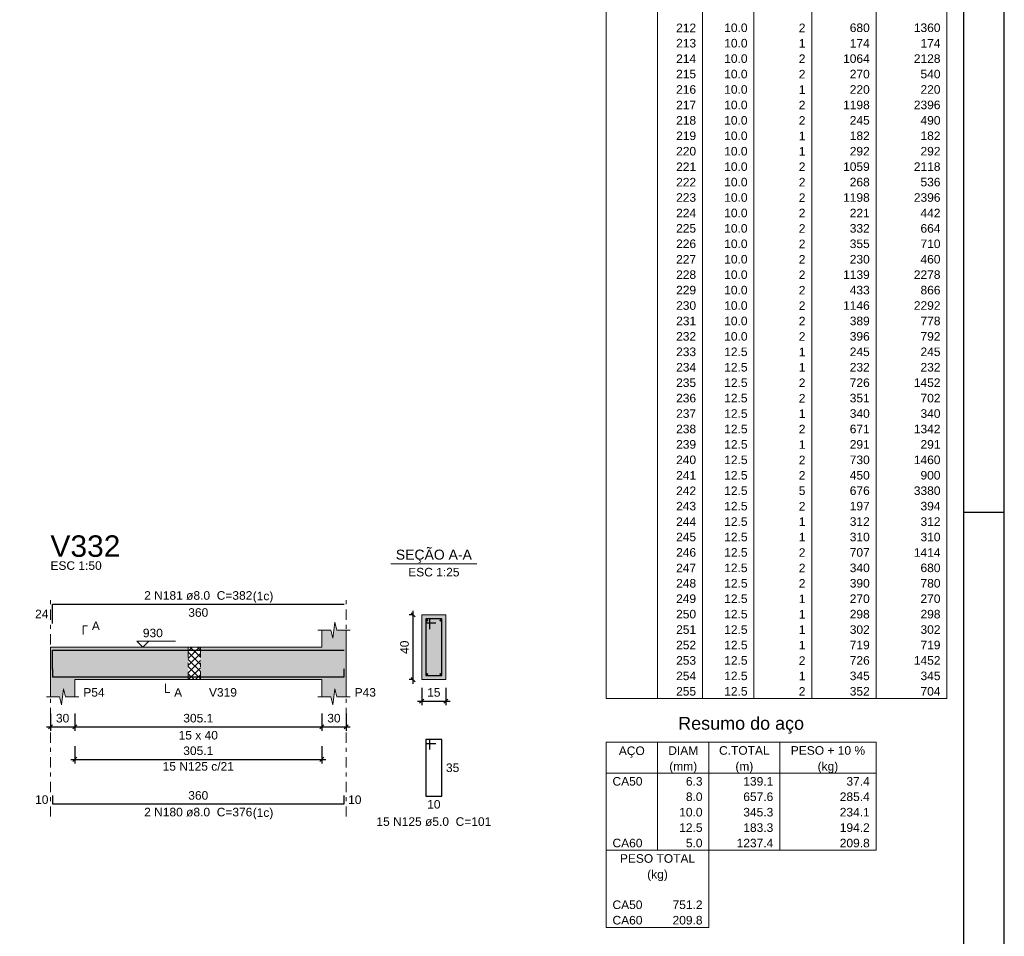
# Model space of a CAD drawing. Header units: millimetres. Extents: x 0 to 119, y 0 to 84.
# Tile 24 of 30: x 95 to 119, y 19 to 42. Entities that reach past the tile are written whole.
import ezdxf

# ---------------------------------------------------------------- set-up
doc = ezdxf.new("R2010")
doc.units = ezdxf.units.MM
doc.header["$MEASUREMENT"] = 0
doc.linetypes.add('DASHDOT', pattern=[2.54, 1.27, -0.635, 0, -0.635])
doc.linetypes.add('NULL', pattern=[0])
doc.layers.get('0').update_dxf_attribs({"lineweight": 18})
for name, color, linetype, lineweight in [('Descrição da armadura', 7, 'Continuous', 0), ('DT-Barras na forma', 2, 'Continuous', 30), ('DT-Barras no corte', 5, 'Continuous', 5), ('DT-Barras rebatidas', 2, 'Continuous', 30), ('DT-Cotas', 9, 'Continuous', 5), ('DT-Forma', 5, 'Continuous', 5), ('DT-Hachura forma vigas', 254, 'Continuous', 5), ('DT-Hachura intersecção vigas', 9, 'Continuous', 5), ('DT-Hachura seção vigas', 254, 'Continuous', 5), ('DT-Pontilhado', 9, 'DASHDOT', 5), ('DT-Relação do aço', 9, 'Continuous', 5), ('DT-Textos', 7, 'Continuous', 5), ('DT-Título', 3, 'Continuous', 20), ('Textos armaduras', 7, 'Continuous', 0)]:
    doc.layers.add(name, color=color, linetype=linetype, lineweight=lineweight)
doc.layers.add('SEDUC_MARF', color=1, linetype='Continuous')
doc.layers.add('SEDUC_MARGG', color=7, linetype='Continuous')
doc.styles.add('Arial', font='txt')
doc.dimstyles.new('UM_25.000000', dxfattribs={"dimtxt": 0.18, "dimasz": 0.1, "dimexe": 0.1, "dimexo": 0.2, "dimgap": 0, "dimtad": 1, "dimtih": 1, "dimtoh": 1, "dimdec": 1, "dimlfac": 25, "dimzin": 0, "dimdsep": 46, "dimtxsty": 'Standard', "dimcen": 0.09, "dimdle": 0.1, "dimadec": 1, "dimazin": 2, "dimtfac": 1, "dimtdec": 4, "dimtofl": 0, "dimtmove": 0, "dimatfit": 3, "dimfxl": 1, "dimtolj": 1, "dimarcsym": 0})
doc.dimstyles.new('UM_50.000000', dxfattribs={"dimtxt": 0.18, "dimasz": 0.1, "dimexe": 0.1, "dimexo": 0.2, "dimgap": 0, "dimtad": 1, "dimtih": 1, "dimtoh": 1, "dimdec": 1, "dimlfac": 50, "dimzin": 0, "dimdsep": 46, "dimtxsty": 'Standard', "dimcen": 0.09, "dimdle": 0.1, "dimadec": 1, "dimazin": 2, "dimtfac": 1, "dimtdec": 4, "dimtofl": 0, "dimtmove": 0, "dimatfit": 3, "dimfxl": 1, "dimtolj": 1, "dimarcsym": 0})

# ---------------------------------------------------------------- blocks, each defined once
blk = doc.blocks.new('_Oblique')
at = {"color": 0, "linetype": 'ByBlock', "lineweight": -2}
blk.add_line((-0.5, -0.5), (0.5, 0.5), dxfattribs=at)
blk = doc.blocks.new('*D288')
at = {"layer": 'Defpoints', "color": 0}
for p in [(95.34, 24.928), (95.94, 24.928), (95.94, 24.398)]:
    blk.add_point(p, dxfattribs=at)
at = {"layer": 'DT-Cotas', "color": 0, "lineweight": -2}
for p, q in [((95.34, 24.728), (95.34, 24.298)), ((95.94, 24.728), (95.94, 24.298)), ((95.24, 24.398), (96.04, 24.398))]:
    blk.add_line(p, q, dxfattribs=at)
at = {"layer": 'DT-Cotas', "color": 0, "lineweight": -2, "xscale": 0.1, "yscale": 0.1, "zscale": 0.1, "rotation": 180}
blk.add_blockref('_Oblique', (95.34, 24.398), dxfattribs=at)
at = {"layer": 'DT-Cotas', "color": 0, "lineweight": -2, "xscale": 0.1, "yscale": 0.1, "zscale": 0.1}
blk.add_blockref('_Oblique', (95.94, 24.398), dxfattribs=at)
at = {"layer": 'DT-Cotas', "color": 7, "insert": (95.64, 24.61), "char_height": 0.2118, "attachment_point": 5, "rotation": 0.0057, "style": 'Arial'}
blk.add_mtext('\\A1;30', dxfattribs=at)
blk = doc.blocks.new('*D289')
at = {"layer": 'Defpoints', "color": 0}
for p in [(95.94, 24.928), (102.042, 24.928), (102.042, 24.398)]:
    blk.add_point(p, dxfattribs=at)
at = {"layer": 'DT-Cotas', "color": 0, "lineweight": -2}
for p, q in [((95.94, 24.728), (95.94, 24.298)), ((102.042, 24.728), (102.042, 24.298)), ((95.84, 24.398), (102.142, 24.398))]:
    blk.add_line(p, q, dxfattribs=at)
at = {"layer": 'DT-Cotas', "color": 0, "lineweight": -2, "xscale": 0.1, "yscale": 0.1, "zscale": 0.1, "rotation": 180}
blk.add_blockref('_Oblique', (95.94, 24.398), dxfattribs=at)
at = {"layer": 'DT-Cotas', "color": 0, "lineweight": -2, "xscale": 0.1, "yscale": 0.1, "zscale": 0.1}
blk.add_blockref('_Oblique', (102.042, 24.398), dxfattribs=at)
at = {"layer": 'DT-Cotas', "color": 7, "insert": (98.991, 24.61), "char_height": 0.2118, "attachment_point": 5, "rotation": 0.0057, "style": 'Arial'}
blk.add_mtext('\\A1;305.1', dxfattribs=at)
blk = doc.blocks.new('*D290')
at = {"layer": 'Defpoints', "color": 0}
for p in [(102.042, 24.928), (102.642, 24.928), (102.642, 24.398)]:
    blk.add_point(p, dxfattribs=at)
at = {"layer": 'DT-Cotas', "color": 0, "lineweight": -2}
for p, q in [((102.042, 24.728), (102.042, 24.298)), ((102.642, 24.728), (102.642, 24.298)), ((101.942, 24.398), (102.742, 24.398))]:
    blk.add_line(p, q, dxfattribs=at)
at = {"layer": 'DT-Cotas', "color": 0, "lineweight": -2, "xscale": 0.1, "yscale": 0.1, "zscale": 0.1, "rotation": 180}
blk.add_blockref('_Oblique', (102.042, 24.398), dxfattribs=at)
at = {"layer": 'DT-Cotas', "color": 0, "lineweight": -2, "xscale": 0.1, "yscale": 0.1, "zscale": 0.1}
blk.add_blockref('_Oblique', (102.642, 24.398), dxfattribs=at)
at = {"layer": 'DT-Cotas', "color": 7, "insert": (102.342, 24.61), "char_height": 0.2118, "attachment_point": 5, "rotation": 0.0057, "style": 'Arial'}
blk.add_mtext('\\A1;30', dxfattribs=at)
blk = doc.blocks.new('*D291')
at = {"layer": 'Defpoints', "color": 0}
for p in [(104.298, 27.163), (104.509, 27.163), (104.509, 25.563)]:
    blk.add_point(p, dxfattribs=at)
at = {"layer": 'DT-Cotas', "color": 0, "lineweight": -2}
for p, q in [((104.298, 25.463), (104.298, 27.263)), ((104.309, 27.163), (104.198, 27.163)), ((104.309, 25.563), (104.198, 25.563))]:
    blk.add_line(p, q, dxfattribs=at)
at = {"layer": 'DT-Cotas', "color": 0, "lineweight": -2, "xscale": 0.1, "yscale": 0.1, "zscale": 0.1}
for p, rotation in [((104.298, 27.163), 90), ((104.298, 25.563), 270)]:
    blk.add_blockref('_Oblique', p, dxfattribs=dict(at, rotation=rotation))
at = {"layer": 'DT-Cotas', "color": 7, "insert": (104.086, 26.363), "char_height": 0.2118, "attachment_point": 5, "rotation": 90, "style": 'Arial'}
blk.add_mtext('\\A1;40', dxfattribs=at)
blk = doc.blocks.new('*D292')
at = {"layer": 'Defpoints', "color": 0}
for p in [(104.509, 25.563), (105.109, 25.563), (105.109, 25.034)]:
    blk.add_point(p, dxfattribs=at)
at = {"layer": 'DT-Cotas', "color": 0, "lineweight": -2}
for p, q in [((104.509, 25.363), (104.509, 24.934)), ((105.109, 25.363), (105.109, 24.934)), ((104.409, 25.034), (105.209, 25.034))]:
    blk.add_line(p, q, dxfattribs=at)
at = {"layer": 'DT-Cotas', "color": 0, "lineweight": -2, "xscale": 0.1, "yscale": 0.1, "zscale": 0.1, "rotation": 180}
blk.add_blockref('_Oblique', (104.509, 25.034), dxfattribs=at)
at = {"layer": 'DT-Cotas', "color": 0, "lineweight": -2, "xscale": 0.1, "yscale": 0.1, "zscale": 0.1}
blk.add_blockref('_Oblique', (105.109, 25.034), dxfattribs=at)
at = {"layer": 'DT-Cotas', "color": 7, "insert": (104.809, 25.246), "char_height": 0.2118, "attachment_point": 5, "style": 'Arial'}
blk.add_mtext('\\A1;15', dxfattribs=at)
blk = doc.blocks.new('*D293')
at = {"layer": 'Defpoints', "color": 0}
for p in [(95.94, 24.123), (102.042, 24.123), (102.042, 23.594)]:
    blk.add_point(p, dxfattribs=at)
at = {"layer": 'DT-Cotas', "color": 0, "lineweight": -2}
for p, q in [((95.94, 23.923), (95.94, 23.494)), ((102.042, 23.923), (102.042, 23.494)), ((95.84, 23.594), (102.142, 23.594))]:
    blk.add_line(p, q, dxfattribs=at)
at = {"layer": 'DT-Cotas', "color": 0, "lineweight": -2, "xscale": 0.1, "yscale": 0.1, "zscale": 0.1, "rotation": 180}
blk.add_blockref('_Oblique', (95.94, 23.594), dxfattribs=at)
at = {"layer": 'DT-Cotas', "color": 0, "lineweight": -2, "xscale": 0.1, "yscale": 0.1, "zscale": 0.1}
blk.add_blockref('_Oblique', (102.042, 23.594), dxfattribs=at)
at = {"layer": 'DT-Cotas', "color": 7, "insert": (98.991, 23.805), "char_height": 0.2118, "attachment_point": 5, "rotation": 0.0057, "style": 'Arial'}
blk.add_mtext('\\A1;305.1', dxfattribs=at)

msp = doc.modelspace()

# ---------------------------------------------------------------- hatches: boundary and pattern name
at = {"layer": 'DT-Hachura forma vigas', "linetype": 'Continuous'}
for points in [[(102.6419, 25.1396), (102.6419, 25.5632), (102.6419, 26.3632), (102.6419, 26.7868), (102.4169, 26.7868), (102.3669, 26.9868), (102.3169, 26.5868), (102.2669, 26.7868), (102.0419, 26.7868), (102.0419, 26.3632), (99.0431, 26.3632), (99.0431, 25.5632), (102.0419, 25.5632), (102.0419, 25.1396), (102.2669, 25.1396), (102.3169, 24.9396), (102.3669, 25.3396), (102.4169, 25.1396), (102.6419, 25.1396)], [(95.9397, 25.5632), (98.7431, 25.5632), (98.7431, 26.3632), (95.9397, 26.3632), (95.3397, 26.3632), (95.3397, 25.5632), (95.3397, 25.1396), (95.5647, 25.1396), (95.6147, 24.9396), (95.6647, 25.3396), (95.7147, 25.1396), (95.9397, 25.1396), (95.9397, 25.5632)]]:
    msp.add_hatch(color=254, dxfattribs=at).paths.add_polyline_path(points)
at = {"layer": 'DT-Hachura intersecção vigas', "linetype": 'Continuous'}
h = msp.add_hatch(dxfattribs=at)
h.set_pattern_fill('ANSI37', color=9, style=0)
h.paths.add_polyline_path([(98.7431, 25.5632), (99.0431, 25.5632), (99.0431, 26.3632), (98.7431, 26.3632), (98.7431, 25.5632)])
at = {"layer": 'DT-Hachura seção vigas', "linetype": 'Continuous'}
msp.add_hatch(color=254, dxfattribs=at).paths.add_polyline_path([(104.5095, 25.5632), (104.5095, 25.5632), (105.1095, 25.5632), (105.1095, 27.1632), (104.5095, 27.1632), (104.5095, 25.5632)])

# ---------------------------------------------------------------- linework, layer by layer
at = {"layer": 'DT-Barras na forma'}
for p, q in [((104.7095, 27.0632), (104.6095, 27.0632)), ((104.6095, 27.0632), (104.6095, 25.6632)), ((105.0095, 27.0632), (104.6095, 27.0632)), ((104.6095, 27.0632), (104.6095, 26.9632)), ((104.7095, 26.8132), (104.7095, 27.0632)), ((105.0095, 25.6632), (105.0095, 27.0632)), ((104.6095, 26.9632), (104.8595, 26.9632)), ((104.6095, 25.6632), (105.0095, 25.6632))]:
    msp.add_line(p, q, dxfattribs=at)
for points in [[(95.3897, 25.8174), (95.3897, 26.2952), (102.5919, 26.2952)], [(95.3897, 25.8312), (95.3897, 25.6312), (102.5919, 25.6312), (102.5919, 25.8312)]]:
    msp.add_lwpolyline(points, dxfattribs=at)
at = {"layer": 'DT-Barras no corte'}
for centre in [(104.6455, 27.0272), (104.9735, 27.0272), (104.6455, 25.6992), (104.9735, 25.6992)]:
    msp.add_circle(centre, 0.016, dxfattribs=at)
at = {"layer": 'DT-Barras rebatidas'}
for points in [[(95.3897, 26.947), (95.3897, 27.4248), (102.5919, 27.4248)], [(104.7095, 23.8365), (104.7095, 24.0865), (104.6095, 24.0865), (104.6095, 22.6865), (105.0095, 22.6865), (105.0095, 24.0865), (104.6095, 24.0865), (104.6095, 23.9865), (104.8595, 23.9865)], [(95.3897, 22.6966), (95.3897, 22.4966), (102.5919, 22.4966), (102.5919, 22.6966)]]:
    msp.add_lwpolyline(points, dxfattribs=at)
at = {"layer": 'DT-Forma'}
for p, q in [((105.1095, 27.1632), (104.5095, 27.1632)), ((104.5095, 27.1632), (104.5095, 25.5632)), ((105.1095, 25.5632), (105.1095, 27.1632)), ((101.9419, 26.7868), (102.2669, 26.7868)), ((102.0419, 26.3632), (102.0419, 26.7868)), ((102.2669, 26.7868), (102.3169, 26.5868)), ((102.3169, 26.5868), (102.3669, 26.9868)), ((102.3669, 26.9868), (102.4169, 26.7868)), ((102.4169, 26.7868), (102.7419, 26.7868)), ((102.6419, 26.7868), (102.6419, 26.3632)), ((95.3397, 26.3632), (95.9397, 26.3632)), ((95.9397, 26.3632), (98.7431, 26.3632)), ((98.7431, 26.3632), (99.0431, 26.3632)), ((99.0431, 26.3632), (102.0419, 26.3632)), ((95.3397, 25.5632), (95.3397, 25.1396)), ((95.9397, 25.1396), (95.9397, 25.5632)), ((95.9397, 25.5632), (98.7431, 25.5632)), ((98.7431, 25.5632), (99.0431, 25.5632)), ((99.0431, 25.5632), (102.0419, 25.5632)), ((102.0419, 25.5632), (102.0419, 25.1396)), ((102.6419, 25.1396), (102.6419, 25.5632)), ((104.5095, 25.5632), (105.1095, 25.5632)), ((95.6147, 24.9396), (95.6647, 25.3396)), ((95.6647, 25.3396), (95.7147, 25.1396)), ((102.3169, 24.9396), (102.3669, 25.3396)), ((102.3669, 25.3396), (102.4169, 25.1396)), ((95.2397, 25.1396), (95.5647, 25.1396)), ((95.5647, 25.1396), (95.6147, 24.9396)), ((95.7147, 25.1396), (96.0397, 25.1396)), ((101.9419, 25.1396), (102.2669, 25.1396)), ((102.2669, 25.1396), (102.3169, 24.9396)), ((102.4169, 25.1396), (102.7419, 25.1396))]:
    msp.add_line(p, q, dxfattribs=at)
at = {"layer": 'DT-Forma', "linetype": 'Continuous'}
for p, q in [((95.3397, 25.5632), (95.3397, 26.3632)), ((102.6419, 26.3632), (102.6419, 25.5632))]:
    msp.add_line(p, q, dxfattribs=at)
at = {"layer": 'DT-Pontilhado', "ltscale": 0.2}
for p, q in [((95.3397, 22.1789), (95.3397, 27.6366)), ((102.6419, 22.1789), (102.6419, 27.6366)), ((98.7431, 26.3632), (98.7431, 25.5632)), ((99.0431, 26.3632), (99.0431, 25.5632))]:
    msp.add_line(p, q, dxfattribs=at)
at = {"layer": 'DT-Relação do aço', "linetype": 'Continuous'}
for p, q in [((109.0634, 75.0387), (109.0634, 25.0963)), ((110.3342, 75.0387), (110.3342, 25.0963)), ((111.4462, 75.0387), (111.4462, 25.0963)), ((112.7169, 75.0387), (112.7169, 25.0963)), ((114.1466, 75.0387), (114.1466, 25.0963)), ((115.7351, 75.0387), (115.7351, 25.0963)), ((117.4825, 75.0387), (117.4825, 25.0963)), ((109.0634, 25.0963), (117.4825, 25.0963)), ((109.0634, 24.0161), (115.7351, 24.0161)), ((109.0634, 24.0161), (109.0634, 23.2536)), ((110.3342, 24.0161), (110.3342, 23.2536)), ((111.605, 24.0161), (111.605, 23.2536)), ((113.3524, 24.0161), (113.3524, 23.2536)), ((115.7351, 24.0161), (115.7351, 23.2536)), ((109.0634, 23.2536), (115.7351, 23.2536)), ((109.0634, 23.2536), (109.0634, 21.3474)), ((110.3342, 23.2536), (110.3342, 21.3474)), ((111.605, 23.2536), (111.605, 21.3474)), ((113.3524, 23.2536), (113.3524, 21.3474)), ((115.7351, 23.2536), (115.7351, 21.3474)), ((109.0634, 21.3474), (115.7351, 21.3474)), ((109.0634, 21.3474), (109.0634, 20.2037)), ((111.605, 21.3474), (111.605, 20.2037)), ((109.0634, 20.2037), (109.0634, 19.4412)), ((111.605, 20.2037), (111.605, 19.4412)), ((109.0634, 19.4412), (111.605, 19.4412))]:
    msp.add_line(p, q, dxfattribs=at)
at = {"layer": 'DT-Textos'}
msp.add_line((103.7505, 28.4281), (105.8685, 28.4281), dxfattribs=at)
for points in [[(96.1515, 26.6809), (96.1515, 26.8927), (96.2574, 26.8927)], [(97.7703, 26.5115), (97.6221, 26.3632), (97.4738, 26.5115), (98.4269, 26.5115)], [(98.1824, 25.4573), (98.1824, 25.2455), (98.2883, 25.2455)]]:
    msp.add_lwpolyline(points, dxfattribs=at)
at = {"layer": 'SEDUC_MARF'}
msp.add_line((117.9, 29.7), (118.9, 29.7), dxfattribs=at)
msp.add_lwpolyline([(118.9, 84.1), (0, 84.1), (0, 0), (118.9, 0)], close=True, dxfattribs=at)
at = {"layer": 'SEDUC_MARGG'}
msp.add_lwpolyline([(2.5, 1), (117.9, 1), (117.9, 83.1), (2.5, 83.1), (2.5, 1)], dxfattribs=at)

# ---------------------------------------------------------------- texts
at = {"layer": 'Descrição da armadura', "linetype": 'NULL', "char_height": 0.2118, "attachment_point": 8, "line_spacing_factor": 0.9, "style": 'Arial'}
for s, insert, width in [('2 N181 ø8.0  C=382', (98.9908, 27.5311), 5.239541), ('15 N125 c/21', (98.9908, 23.3118), 3.450264), ('2 N180 ø8.0  C=376', (98.9908, 22.1791), 5.239541), ('15 N125 ø5.0  C=101', (104.8098, 21.9451), 5.562109)]:
    msp.add_mtext(s, dxfattribs=dict(at, insert=insert, width=width))
at = {"layer": 'DT-Relação do aço', "color": 7, "linetype": 'NULL', "line_spacing_factor": 0.9, "style": 'Arial'}
for s, insert, char_height, width, attachment_point in [('212', (111.2873, 41.5595), 0.2118, 0.967705, 9), ('10.0', (112.5581, 41.5595), 0.2118, 1.128848, 9), ('2', (113.9878, 41.5595), 0.2118, 0.322568, 9), ('680', (115.5763, 41.5595), 0.2118, 0.967705, 9), ('1360', (117.3236, 41.5595), 0.2118, 1.290273, 9), ('213', (111.2873, 41.1783), 0.2118, 0.967705, 9), ('10.0', (112.5581, 41.1783), 0.2118, 1.128848, 9), ('1', (113.9878, 41.1783), 0.2118, 0.322568, 9), ('174', (115.5763, 41.1783), 0.2118, 0.967705, 9), ('174', (117.3236, 41.1783), 0.2118, 0.967705, 9), ('214', (111.2873, 40.797), 0.2118, 0.967705, 9), ('10.0', (112.5581, 40.797), 0.2118, 1.128848, 9), ('2', (113.9878, 40.797), 0.2118, 0.322568, 9), ('1064', (115.5763, 40.797), 0.2118, 1.290273, 9), ('2128', (117.3236, 40.797), 0.2118, 1.290273, 9), ('215', (111.2873, 40.4158), 0.2118, 0.967705, 9), ('10.0', (112.5581, 40.4158), 0.2118, 1.128848, 9), ('2', (113.9878, 40.4158), 0.2118, 0.322568, 9), ('270', (115.5763, 40.4158), 0.2118, 0.967705, 9), ('540', (117.3236, 40.4158), 0.2118, 0.967705, 9), ('216', (111.2873, 40.0346), 0.2118, 0.967705, 9), ('10.0', (112.5581, 40.0346), 0.2118, 1.128848, 9), ('1', (113.9878, 40.0346), 0.2118, 0.322568, 9), ('220', (115.5763, 40.0346), 0.2118, 0.967705, 9), ('220', (117.3236, 40.0346), 0.2118, 0.967705, 9), ('217', (111.2873, 39.6533), 0.2118, 0.967705, 9), ('10.0', (112.5581, 39.6533), 0.2118, 1.128848, 9), ('2', (113.9878, 39.6533), 0.2118, 0.322568, 9), ('1198', (115.5763, 39.6533), 0.2118, 1.290273, 9), ('2396', (117.3236, 39.6533), 0.2118, 1.290273, 9), ('218', (111.2873, 39.2721), 0.2118, 0.967705, 9), ('10.0', (112.5581, 39.2721), 0.2118, 1.128848, 9), ('2', (113.9878, 39.2721), 0.2118, 0.322568, 9), ('245', (115.5763, 39.2721), 0.2118, 0.967705, 9), ('490', (117.3236, 39.2721), 0.2118, 0.967705, 9), ('219', (111.2873, 38.8908), 0.2118, 0.967705, 9), ('10.0', (112.5581, 38.8908), 0.2118, 1.128848, 9), ('1', (113.9878, 38.8908), 0.2118, 0.322568, 9), ('182', (115.5763, 38.8908), 0.2118, 0.967705, 9), ('182', (117.3236, 38.8908), 0.2118, 0.967705, 9), ('220', (111.2873, 38.5096), 0.2118, 0.967705, 9), ('10.0', (112.5581, 38.5096), 0.2118, 1.128848, 9), ('1', (113.9878, 38.5096), 0.2118, 0.322568, 9), ('292', (115.5763, 38.5096), 0.2118, 0.967705, 9), ('292', (117.3236, 38.5096), 0.2118, 0.967705, 9), ('221', (111.2873, 38.1284), 0.2118, 0.967705, 9), ('10.0', (112.5581, 38.1284), 0.2118, 1.128848, 9), ('2', (113.9878, 38.1284), 0.2118, 0.322568, 9), ('1059', (115.5763, 38.1284), 0.2118, 1.290273, 9), ('2118', (117.3236, 38.1284), 0.2118, 1.290273, 9), ('222', (111.2873, 37.7471), 0.2118, 0.967705, 9), ('10.0', (112.5581, 37.7471), 0.2118, 1.128848, 9), ('2', (113.9878, 37.7471), 0.2118, 0.322568, 9), ('268', (115.5763, 37.7471), 0.2118, 0.967705, 9), ('536', (117.3236, 37.7471), 0.2118, 0.967705, 9), ('223', (111.2873, 37.3659), 0.2118, 0.967705, 9), ('10.0', (112.5581, 37.3659), 0.2118, 1.128848, 9), ('2', (113.9878, 37.3659), 0.2118, 0.322568, 9), ('1198', (115.5763, 37.3659), 0.2118, 1.290273, 9), ('2396', (117.3236, 37.3659), 0.2118, 1.290273, 9), ('224', (111.2873, 36.9846), 0.2118, 0.967705, 9), ('10.0', (112.5581, 36.9846), 0.2118, 1.128848, 9), ('2', (113.9878, 36.9846), 0.2118, 0.322568, 9), ('221', (115.5763, 36.9846), 0.2118, 0.967705, 9), ('442', (117.3236, 36.9846), 0.2118, 0.967705, 9), ('225', (111.2873, 36.6034), 0.2118, 0.967705, 9), ('10.0', (112.5581, 36.6034), 0.2118, 1.128848, 9), ('2', (113.9878, 36.6034), 0.2118, 0.322568, 9), ('332', (115.5763, 36.6034), 0.2118, 0.967705, 9), ('664', (117.3236, 36.6034), 0.2118, 0.967705, 9), ('226', (111.2873, 36.2222), 0.2118, 0.967705, 9), ('10.0', (112.5581, 36.2222), 0.2118, 1.128848, 9), ('2', (113.9878, 36.2222), 0.2118, 0.322568, 9), ('355', (115.5763, 36.2222), 0.2118, 0.967705, 9), ('710', (117.3236, 36.2222), 0.2118, 0.967705, 9), ('227', (111.2873, 35.8409), 0.2118, 0.967705, 9), ('10.0', (112.5581, 35.8409), 0.2118, 1.128848, 9), ('2', (113.9878, 35.8409), 0.2118, 0.322568, 9), ('230', (115.5763, 35.8409), 0.2118, 0.967705, 9), ('460', (117.3236, 35.8409), 0.2118, 0.967705, 9), ('228', (111.2873, 35.4597), 0.2118, 0.967705, 9), ('10.0', (112.5581, 35.4597), 0.2118, 1.128848, 9), ('2', (113.9878, 35.4597), 0.2118, 0.322568, 9), ('1139', (115.5763, 35.4597), 0.2118, 1.290273, 9), ('2278', (117.3236, 35.4597), 0.2118, 1.290273, 9), ('229', (111.2873, 35.0784), 0.2118, 0.967705, 9), ('10.0', (112.5581, 35.0784), 0.2118, 1.128848, 9), ('2', (113.9878, 35.0784), 0.2118, 0.322568, 9), ('433', (115.5763, 35.0784), 0.2118, 0.967705, 9), ('866', (117.3236, 35.0784), 0.2118, 0.967705, 9), ('230', (111.2873, 34.6972), 0.2118, 0.967705, 9), ('10.0', (112.5581, 34.6972), 0.2118, 1.128848, 9), ('2', (113.9878, 34.6972), 0.2118, 0.322568, 9), ('1146', (115.5763, 34.6972), 0.2118, 1.290273, 9), ('2292', (117.3236, 34.6972), 0.2118, 1.290273, 9), ('231', (111.2873, 34.316), 0.2118, 0.967705, 9), ('10.0', (112.5581, 34.316), 0.2118, 1.128848, 9), ('2', (113.9878, 34.316), 0.2118, 0.322568, 9), ('389', (115.5763, 34.316), 0.2118, 0.967705, 9), ('778', (117.3236, 34.316), 0.2118, 0.967705, 9), ('232', (111.2873, 33.9347), 0.2118, 0.967705, 9), ('10.0', (112.5581, 33.9347), 0.2118, 1.128848, 9), ('2', (113.9878, 33.9347), 0.2118, 0.322568, 9), ('396', (115.5763, 33.9347), 0.2118, 0.967705, 9), ('792', (117.3236, 33.9347), 0.2118, 0.967705, 9), ('233', (111.2873, 33.5535), 0.2118, 0.967705, 9), ('12.5', (112.5581, 33.5535), 0.2118, 1.128848, 9), ('1', (113.9878, 33.5535), 0.2118, 0.322568, 9), ('245', (115.5763, 33.5535), 0.2118, 0.967705, 9), ('245', (117.3236, 33.5535), 0.2118, 0.967705, 9), ('234', (111.2873, 33.1722), 0.2118, 0.967705, 9), ('12.5', (112.5581, 33.1722), 0.2118, 1.128848, 9), ('1', (113.9878, 33.1722), 0.2118, 0.322568, 9), ('232', (115.5763, 33.1722), 0.2118, 0.967705, 9), ('232', (117.3236, 33.1722), 0.2118, 0.967705, 9), ('235', (111.2873, 32.791), 0.2118, 0.967705, 9), ('12.5', (112.5581, 32.791), 0.2118, 1.128848, 9), ('2', (113.9878, 32.791), 0.2118, 0.322568, 9), ('726', (115.5763, 32.791), 0.2118, 0.967705, 9), ('1452', (117.3236, 32.791), 0.2118, 1.290273, 9), ('236', (111.2873, 32.4098), 0.2118, 0.967705, 9), ('12.5', (112.5581, 32.4098), 0.2118, 1.128848, 9), ('2', (113.9878, 32.4098), 0.2118, 0.322568, 9), ('351', (115.5763, 32.4098), 0.2118, 0.967705, 9), ('702', (117.3236, 32.4098), 0.2118, 0.967705, 9), ('237', (111.2873, 32.0285), 0.2118, 0.967705, 9), ('12.5', (112.5581, 32.0285), 0.2118, 1.128848, 9), ('1', (113.9878, 32.0285), 0.2118, 0.322568, 9), ('340', (115.5763, 32.0285), 0.2118, 0.967705, 9), ('340', (117.3236, 32.0285), 0.2118, 0.967705, 9), ('238', (111.2873, 31.6473), 0.2118, 0.967705, 9), ('12.5', (112.5581, 31.6473), 0.2118, 1.128848, 9), ('2', (113.9878, 31.6473), 0.2118, 0.322568, 9), ('671', (115.5763, 31.6473), 0.2118, 0.967705, 9), ('1342', (117.3236, 31.6473), 0.2118, 1.290273, 9), ('239', (111.2873, 31.266), 0.2118, 0.967705, 9), ('12.5', (112.5581, 31.266), 0.2118, 1.128848, 9), ('1', (113.9878, 31.266), 0.2118, 0.322568, 9), ('291', (115.5763, 31.266), 0.2118, 0.967705, 9), ('291', (117.3236, 31.266), 0.2118, 0.967705, 9), ('240', (111.2873, 30.8848), 0.2118, 0.967705, 9), ('12.5', (112.5581, 30.8848), 0.2118, 1.128848, 9), ('2', (113.9878, 30.8848), 0.2118, 0.322568, 9), ('730', (115.5763, 30.8848), 0.2118, 0.967705, 9), ('1460', (117.3236, 30.8848), 0.2118, 1.290273, 9), ('241', (111.2873, 30.5036), 0.2118, 0.967705, 9), ('12.5', (112.5581, 30.5036), 0.2118, 1.128848, 9), ('2', (113.9878, 30.5036), 0.2118, 0.322568, 9), ('450', (115.5763, 30.5036), 0.2118, 0.967705, 9), ('900', (117.3236, 30.5036), 0.2118, 0.967705, 9), ('242', (111.2873, 30.1223), 0.2118, 0.967705, 9), ('12.5', (112.5581, 30.1223), 0.2118, 1.128848, 9), ('5', (113.9878, 30.1223), 0.2118, 0.322568, 9), ('676', (115.5763, 30.1223), 0.2118, 0.967705, 9), ('3380', (117.3236, 30.1223), 0.2118, 1.290273, 9), ('243', (111.2873, 29.7411), 0.2118, 0.967705, 9), ('12.5', (112.5581, 29.7411), 0.2118, 1.128848, 9), ('2', (113.9878, 29.7411), 0.2118, 0.322568, 9), ('197', (115.5763, 29.7411), 0.2118, 0.967705, 9), ('394', (117.3236, 29.7411), 0.2118, 0.967705, 9), ('244', (111.2873, 29.3598), 0.2118, 0.967705, 9), ('12.5', (112.5581, 29.3598), 0.2118, 1.128848, 9), ('1', (113.9878, 29.3598), 0.2118, 0.322568, 9), ('312', (115.5763, 29.3598), 0.2118, 0.967705, 9), ('312', (117.3236, 29.3598), 0.2118, 0.967705, 9), ('245', (111.2873, 28.9786), 0.2118, 0.967705, 9), ('12.5', (112.5581, 28.9786), 0.2118, 1.128848, 9), ('1', (113.9878, 28.9786), 0.2118, 0.322568, 9), ('310', (115.5763, 28.9786), 0.2118, 0.967705, 9), ('310', (117.3236, 28.9786), 0.2118, 0.967705, 9), ('246', (111.2873, 28.5974), 0.2118, 0.967705, 9), ('12.5', (112.5581, 28.5974), 0.2118, 1.128848, 9), ('2', (113.9878, 28.5974), 0.2118, 0.322568, 9), ('707', (115.5763, 28.5974), 0.2118, 0.967705, 9), ('1414', (117.3236, 28.5974), 0.2118, 1.290273, 9), ('247', (111.2873, 28.2161), 0.2118, 0.967705, 9), ('12.5', (112.5581, 28.2161), 0.2118, 1.128848, 9), ('2', (113.9878, 28.2161), 0.2118, 0.322568, 9), ('340', (115.5763, 28.2161), 0.2118, 0.967705, 9), ('680', (117.3236, 28.2161), 0.2118, 0.967705, 9), ('248', (111.2873, 27.8349), 0.2118, 0.967705, 9), ('12.5', (112.5581, 27.8349), 0.2118, 1.128848, 9), ('2', (113.9878, 27.8349), 0.2118, 0.322568, 9), ('390', (115.5763, 27.8349), 0.2118, 0.967705, 9), ('780', (117.3236, 27.8349), 0.2118, 0.967705, 9), ('249', (111.2873, 27.4536), 0.2118, 0.967705, 9), ('12.5', (112.5581, 27.4536), 0.2118, 1.128848, 9), ('1', (113.9878, 27.4536), 0.2118, 0.322568, 9), ('270', (115.5763, 27.4536), 0.2118, 0.967705, 9), ('270', (117.3236, 27.4536), 0.2118, 0.967705, 9), ('250', (111.2873, 27.0724), 0.2118, 0.967705, 9), ('12.5', (112.5581, 27.0724), 0.2118, 1.128848, 9), ('1', (113.9878, 27.0724), 0.2118, 0.322568, 9), ('298', (115.5763, 27.0724), 0.2118, 0.967705, 9), ('298', (117.3236, 27.0724), 0.2118, 0.967705, 9), ('251', (111.2873, 26.6912), 0.2118, 0.967705, 9), ('12.5', (112.5581, 26.6912), 0.2118, 1.128848, 9), ('1', (113.9878, 26.6912), 0.2118, 0.322568, 9), ('302', (115.5763, 26.6912), 0.2118, 0.967705, 9), ('302', (117.3236, 26.6912), 0.2118, 0.967705, 9), ('252', (111.2873, 26.3099), 0.2118, 0.967705, 9), ('12.5', (112.5581, 26.3099), 0.2118, 1.128848, 9), ('1', (113.9878, 26.3099), 0.2118, 0.322568, 9), ('719', (115.5763, 26.3099), 0.2118, 0.967705, 9), ('719', (117.3236, 26.3099), 0.2118, 0.967705, 9), ('253', (111.2873, 25.9287), 0.2118, 0.967705, 9), ('12.5', (112.5581, 25.9287), 0.2118, 1.128848, 9), ('2', (113.9878, 25.9287), 0.2118, 0.322568, 9), ('726', (115.5763, 25.9287), 0.2118, 0.967705, 9), ('1452', (117.3236, 25.9287), 0.2118, 1.290273, 9), ('254', (111.2873, 25.5474), 0.2118, 0.967705, 9), ('12.5', (112.5581, 25.5474), 0.2118, 1.128848, 9), ('1', (113.9878, 25.5474), 0.2118, 0.322568, 9), ('345', (115.5763, 25.5474), 0.2118, 0.967705, 9), ('345', (117.3236, 25.5474), 0.2118, 0.967705, 9), ('255', (111.2873, 25.1662), 0.2118, 0.967705, 9), ('12.5', (112.5581, 25.1662), 0.2118, 1.128848, 9), ('2', (113.9878, 25.1662), 0.2118, 0.322568, 9), ('352', (115.5763, 25.1662), 0.2118, 0.967705, 9), ('704', (117.3236, 25.1662), 0.2118, 0.967705, 9), ('Resumo do aço', (112.3992, 24.2279), 0.3177, 6.163437, 8), ('AÇO', (109.6988, 23.6349), 0.2118, 1.256855, 8), ('DIAM', (110.9696, 23.7048), 0.2118, 1.45, 8), ('C.TOTAL', (112.4787, 23.7048), 0.2118, 2.449141, 8), ('PESO + 10 %', (114.5437, 23.7048), 0.2118, 3.594697, 8), ('(mm)', (110.9696, 23.2536), 0.2118, 1.352578, 8), ('(m)', (112.4787, 23.2536), 0.2118, 0.869434, 8), ('(kg)', (114.5437, 23.2536), 0.2118, 0.998857, 8), ('CA50', (109.2223, 22.9423), 0.2118, 1.45085, 7), ('6.3', (111.4462, 22.9423), 0.2118, 0.806279, 9), ('139.1', (113.1935, 22.9423), 0.2118, 1.451416, 9), ('37.4', (115.5763, 22.9423), 0.2118, 1.128848, 9), ('8.0', (111.4462, 22.5611), 0.2118, 0.806279, 9), ('657.6', (113.1935, 22.5611), 0.2118, 1.451416, 9), ('285.4', (115.5763, 22.5611), 0.2118, 1.451416, 9), ('10.0', (111.4462, 22.1798), 0.2118, 1.128848, 9), ('345.3', (113.1935, 22.1798), 0.2118, 1.451416, 9), ('234.1', (115.5763, 22.1798), 0.2118, 1.451416, 9), ('12.5', (111.4462, 21.7986), 0.2118, 1.128848, 9), ('183.3', (113.1935, 21.7986), 0.2118, 1.451416, 9), ('194.2', (115.5763, 21.7986), 0.2118, 1.451416, 9), ('CA60', (109.2223, 21.4173), 0.2118, 1.45085, 7), ('5.0', (111.4462, 21.4173), 0.2118, 0.806279, 9), ('1237.4', (113.1935, 21.4173), 0.2118, 1.773984, 9), ('209.8', (115.5763, 21.4173), 0.2118, 1.451416, 9), ('PESO TOTAL', (110.3342, 21.0361), 0.2118, 3.641992, 8), ('(kg)', (110.3342, 20.585), 0.2118, 0.998857, 8), ('CA50', (109.2223, 19.8924), 0.2118, 1.45085, 7), ('751.2', (111.4462, 19.8924), 0.2118, 1.451416, 9), ('CA60', (109.2223, 19.5111), 0.2118, 1.45085, 7), ('209.8', (111.4462, 19.5111), 0.2118, 1.451416, 9)]:
    msp.add_mtext(s, dxfattribs=dict(at, insert=insert, char_height=char_height, width=width, attachment_point=attachment_point))
at = {"layer": 'DT-Textos', "linetype": 'NULL', "line_spacing_factor": 0.798, "style": 'Arial'}
for s, insert, char_height, width, attachment_point in [('SEÇÃO A-A', (104.8098, 28.4522), 0.2471, 3.812061, 8), ('ESC 1:50', (95.3398, 28.2721), 0.2118, 2.482559, 7), ('ESC 1:25', (104.8098, 28.1101), 0.2118, 2.482559, 8), ('(1c)', (100.3358, 27.4612), 0.2118, 0.998857, 7), ('A', (96.3628, 26.7871), 0.2118, 0.386855, 7), ('930', (97.6218, 26.6071), 0.2118, 0.967705, 7), ('P54', (96.1518, 25.1401), 0.2118, 1.031992, 7), ('A', (98.3938, 25.1401), 0.2118, 0.386855, 7), ('V319', (99.2548, 25.1401), 0.2118, 1.354561, 7), ('P43', (102.8538, 25.1401), 0.2118, 1.031992, 7), ('15 x 40', (98.9908, 24.0811), 0.2118, 1.902559, 8), ('(1c)', (100.3358, 22.1092), 0.2118, 0.998857, 7)]:
    msp.add_mtext(s, dxfattribs=dict(at, insert=insert, char_height=char_height, width=width, attachment_point=attachment_point))
at = {"layer": 'DT-Título', "linetype": 'NULL', "insert": (95.3398, 28.59), "char_height": 0.5295, "width": 3.456465, "attachment_point": 7, "line_spacing_factor": 0.798, "style": 'Arial'}
msp.add_mtext('V332', dxfattribs=at)
at = {"layer": 'Textos armaduras', "linetype": 'NULL', "char_height": 0.2118, "line_spacing_factor": 0.9, "style": 'Arial'}
for s, insert, width, attachment_point in [('24', (95.2897, 27.08), 1.045137, 9), ('360', (98.9908, 27.3275), 1.367705, 2), ('35', (105.1095, 23.4924), 1.045137, 1), ('360', (98.9908, 22.5939), 1.367705, 8), ('10', (95.2897, 22.4907), 1.045137, 9), ('10', (102.6919, 22.7025), 1.045137, 1), ('10', (104.8095, 22.5892), 1.045137, 2)]:
    msp.add_mtext(s, dxfattribs=dict(at, insert=insert, width=width, attachment_point=attachment_point))

# ---------------------------------------------------------------- dimensions: what is measured, and where the dimension line sits
at = {"layer": 'DT-Cotas'}
dim = msp.add_linear_dim(base=(104.2977, 27.1632), p1=(104.5095, 25.5632), p2=(104.5095, 27.1632), angle=90, dimstyle='UM_25.000000', override={"dimtxt": 0.2118, "dimasz": 0.1, "dimexe": 0.1, "dimexo": 0.2, "dimtad": 1, "dimtih": 0, "dimtoh": 0, "dimdec": 1, "dimlfac": 25, "dimzin": 8, "dimtxsty": 'Arial', "dimblk": 'Oblique', "dimblk1": 'Oblique', "dimblk2": 'Oblique', "dimsah": 1, "dimdle": 0.1, "dimse1": 0, "dimse2": 0, "dimclrt": 7, "dimadec": 1, "dimazin": 3, "dimtmove": 2, "dimldrblk": 'Oblique'}, dxfattribs=at)
dim.commit()
dim.dimension.update_dxf_attribs({"geometry": '*D291', "text_midpoint": (104.0859, 26.3632), "dimtype": 160, "text_rotation": 90})
dim = msp.add_linear_dim(base=(105.1095, 25.0337), p1=(104.5095, 25.5632), p2=(105.1095, 25.5632), dimstyle='UM_25.000000', override={"dimtxt": 0.2118, "dimasz": 0.1, "dimexe": 0.1, "dimexo": 0.2, "dimtad": 1, "dimtih": 0, "dimtoh": 0, "dimdec": 1, "dimlfac": 25, "dimzin": 8, "dimtxsty": 'Arial', "dimblk": 'Oblique', "dimblk1": 'Oblique', "dimblk2": 'Oblique', "dimsah": 1, "dimdle": 0.1, "dimse1": 0, "dimse2": 0, "dimclrt": 7, "dimadec": 1, "dimazin": 3, "dimtmove": 2, "dimldrblk": 'Oblique'}, dxfattribs=at)
dim.commit()
dim.dimension.update_dxf_attribs({"geometry": '*D292', "text_midpoint": (104.8095, 25.2455), "dimtype": 160})
for base, p1, p2, picture, middle in [((95.9397, 24.3983), (95.3397, 24.9278), (95.9397, 24.9278), '*D288', (95.6397, 24.6101)), ((102.0419, 24.3983), (95.9397, 24.9278), (102.0419, 24.9278), '*D289', (98.9908, 24.6101)), ((102.6419, 24.3983), (102.0419, 24.9278), (102.6419, 24.9278), '*D290', (102.3419, 24.6101)), ((102.0419, 23.5935), (95.9397, 24.123), (102.0419, 24.123), '*D293', (98.9908, 23.8053))]:
    dim = msp.add_linear_dim(base=base, p1=p1, p2=p2, dimstyle='UM_50.000000', override={"dimtxt": 0.2118, "dimasz": 0.1, "dimexe": 0.1, "dimexo": 0.2, "dimtad": 1, "dimtih": 0, "dimtoh": 0, "dimdec": 1, "dimlfac": 50, "dimzin": 8, "dimtxsty": 'Arial', "dimblk": 'Oblique', "dimblk1": 'Oblique', "dimblk2": 'Oblique', "dimsah": 1, "dimdle": 0.1, "dimse1": 0, "dimse2": 0, "dimclrt": 7, "dimadec": 1, "dimazin": 3, "dimtmove": 2, "dimldrblk": 'Oblique'}, dxfattribs=at)
    dim.commit()
    dim.dimension.update_dxf_attribs({"geometry": picture, "text_midpoint": middle, "dimtype": 160, "text_rotation": 0.00573})

doc.saveas('drawing.dxf')
